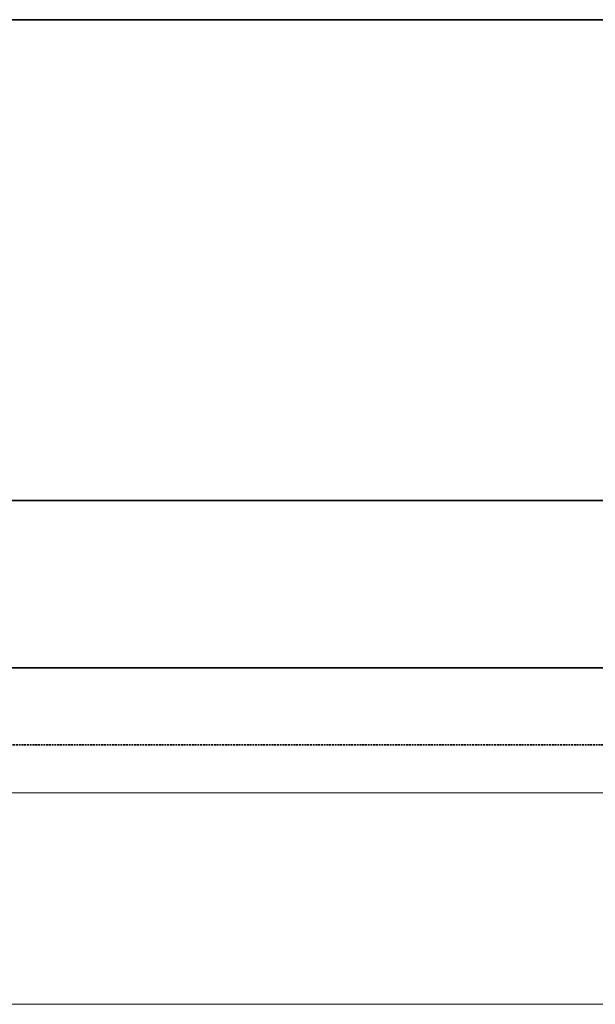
# Model space of a CAD drawing. Header units: millimetres. Extents: x 17747 to 112039, y -74980 to 446921.
# Tile 22 of 256: x 32078 to 32676, y -74980 to -73956. Entities that reach past the tile are written whole.
import ezdxf

# ---------------------------------------------------------------- set-up
doc = ezdxf.new("R2010")
doc.units = ezdxf.units.MM
doc.linetypes.add('phl_thick', pattern=[0])
doc.linetypes.add('VERDECKT', pattern=[9.525, 6.35, -3.175])
for name, color, linetype, lineweight in [('UT_SCHÉMA_PŘÍVOD', 10, 'Continuous', 35), ('UT_SCHÉMA_ZPÁTEČKA', 172, 'VERDECKT', 35), ('UT_ZAŘÍZENÍ - OT', 3, 'Continuous', 35), ('VZT_50 POPIS - OBECNE', 7, 'Continuous', 5)]:
    doc.layers.add(name, color=color, linetype=linetype, lineweight=lineweight)

msp = doc.modelspace()

# ---------------------------------------------------------------- linework, layer by layer
at = {"layer": 'UT_SCHÉMA_PŘÍVOD'}
msp.add_line((33693.1, -74630.3), (29168.1, -74630.3), dxfattribs=at)
at = {"layer": 'UT_SCHÉMA_ZPÁTEČKA', "ltscale": 0.3}
msp.add_line((33773.1, -74710.3), (28618.1, -74710.3), dxfattribs=at)
at = {"layer": 'UT_ZAŘÍZENÍ - OT', "linetype": 'Continuous'}
for p, q in [((33193.1, -73956.1), (31393.1, -73956.1)), ((31393.1, -74456.1), (33193.1, -74456.1))]:
    msp.add_line(p, q, dxfattribs=at)
at = {"layer": 'VZT_50 POPIS - OBECNE', "linetype": 'phl_thick'}
for p, q in [((28093.1, -74760.3), (56168, -74760.3)), ((28093.1, -74980.3), (56168, -74980.3))]:
    msp.add_line(p, q, dxfattribs=at)

doc.saveas('drawing.dxf')
